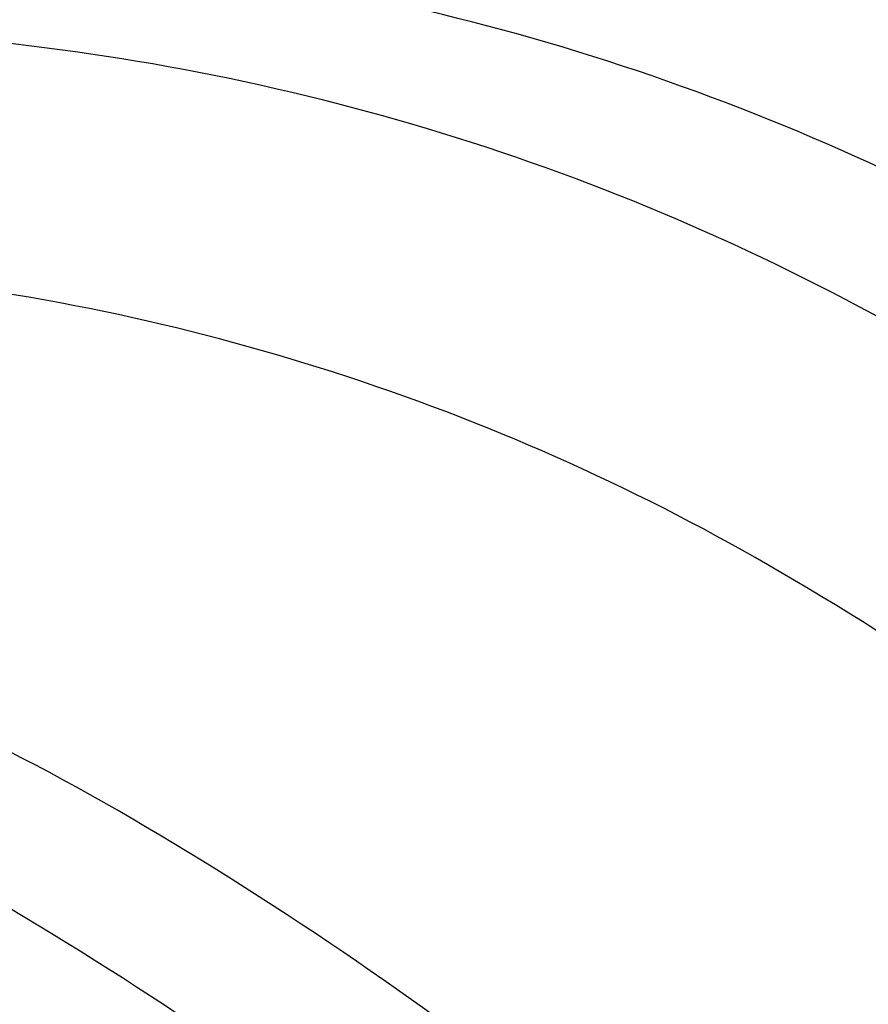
# Model space of a CAD drawing. Extents: x -18027 to -11651, y 1687 to 5059.
# Tile 60 of 170: x -16954 to -16924, y 2141 to 2175. Entities that reach past the tile are written whole.
import ezdxf

# ---------------------------------------------------------------- set-up
doc = ezdxf.new("R2010")
doc.units = 0
doc.header["$MEASUREMENT"] = 0
doc.layers.add('TANK', color=2, linetype='CONTINUOUS')

msp = doc.modelspace()

# ---------------------------------------------------------------- linework, layer by layer
at = {"layer": 'TANK'}
for points in [[(-16826.66, 2011.835, 0.010233), (-16826.047, 2013.164, 0.106395), (-16819.559, 2044.994, 0.071312), (-16824.872, 2079.38, 0.017305), (-16829.069, 2091.622, 0.040291), (-16842.034, 2118.778, 0.057637), (-16867.736, 2153.218, 0.071312), (-16894.962, 2174.883, 0.106395), (-16925.819, 2185.033, 0.00181), (-16926.074, 2185.059, 0.00181)], [(-16842.444, 2002.719, 0.085407), (-16838.074, 2029.881, 0.071312), (-16843.657, 2066.016, 0.019282), (-16848.628, 2080.329, 0.038312), (-16861.692, 2107.417, 0.044515), (-16881.795, 2135.965, 0.013151), (-16888.687, 2143.668, 0.071312), (-16917.297, 2166.435, 0.106395), (-16949.724, 2177.101, 0.149431), (-16971.087, 2172.973), (-16978.26, 2168.758), (-16979.871, 2161.644)], [(-16978.26, 2168.758, -0.16913), (-16954.425, 2174.321, -0.106395), (-16921.998, 2163.655, -0.071312), (-16893.388, 2140.888, -0.016688), (-16884.749, 2131.022, -0.040957), (-16866.393, 2104.637, -0.038238), (-16853.35, 2077.603, -0.019356), (-16848.358, 2063.235, -0.071312), (-16842.775, 2027.101, -0.085141), (-16847.116, 2000.02, -0.085141)], [(-16859.206, 1993.037, 0.010321), (-16858.588, 1994.376, 0.106395), (-16852.1, 2026.206, 0.071312), (-16857.413, 2060.592, 0.017305), (-16861.61, 2072.834, 0.040291), (-16874.575, 2099.99, 0.057637), (-16900.277, 2134.431, 0.071312), (-16927.502, 2156.096, 0.106395), (-16958.36, 2166.246, 0.159299), (-16979.871, 2161.644), (-16985.298, 2158.511)], [(-16874.988, 1983.921, 0.085441), (-16870.615, 2011.094, 0.071312), (-16876.198, 2047.228, 0.019282), (-16881.169, 2061.542, 0.038312), (-16894.233, 2088.63, 0.044515), (-16914.335, 2117.178, 0.013151), (-16921.228, 2124.881, 0.071312), (-16949.838, 2147.648, 0.106395), (-16982.265, 2158.314, 0.051098), (-16989.852, 2158.342, 0.051098)], [(-16989.852, 2155.727, -0.019436), (-16986.966, 2155.533, -0.106395), (-16954.539, 2144.867, -0.071312), (-16925.929, 2122.1, -0.016688), (-16917.29, 2112.235, -0.040957), (-16898.934, 2085.849, -0.038238), (-16885.891, 2058.816, -0.019356), (-16880.899, 2044.448, -0.071312), (-16875.316, 2008.314, -0.085174), (-16879.661, 1981.222)]]:
    msp.add_lwpolyline(points, format="xyb", dxfattribs=at)

doc.saveas('drawing.dxf')
